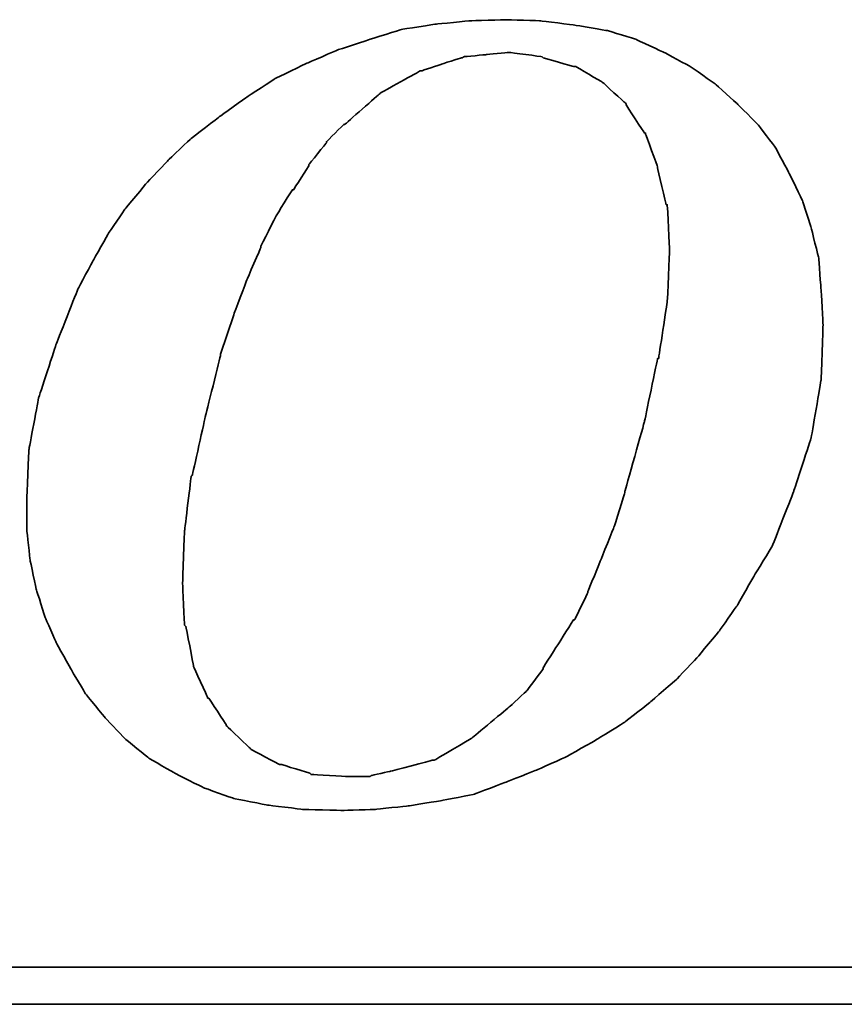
# Model space of a CAD drawing. Header units: millimetres. Extents: x -4 to 1317, y 21 to 605.
# Tile 45 of 52: x 102.157 to 102.805, y 59.707 to 60.48. Entities that reach past the tile are written whole.
import ezdxf

# ---------------------------------------------------------------- set-up
doc = ezdxf.new("R2010")
doc.units = ezdxf.units.MM
doc.layers.add('DIM', color=4, linetype='CONTINUOUS')
doc.layers.add('layer 1', color=7, linetype='CONTINUOUS')

# ---------------------------------------------------------------- blocks, each defined once
blk = doc.blocks.new('TBI MOTION logo(完整正式版)')
at = {"layer": 'layer 1', "color": 22, "lineweight": 35}
for points, knots in [([(35.79625, -6.98375), (35.79625, -6.98375), (36.23125, -7.43875), (36.23125, -7.43875), (36.23125, -7.43875), (36.23125, -7.43875), (36.75625, -7.87125), (36.75625, -7.87125), (36.75625, -7.87125), (36.75625, -7.87125), (37.33125, -8.20375), (37.33125, -8.20375), (37.33125, -8.20375), (37.33125, -8.20375), (37.95625, -8.51875), (37.95625, -8.51875), (37.95625, -8.51875), (37.95625, -8.51875), (38.62625, -8.75875), (38.62625, -8.75875), (38.62625, -8.75875), (38.62625, -8.75875), (39.37125, -8.90375), (39.37125, -8.90375), (39.37125, -8.90375), (39.37125, -8.90375), (40.14125, -8.99875), (40.14125, -8.99875), (40.14125, -8.99875), (40.14125, -8.99875), (41.02625, -9.02375), (41.02625, -9.02375), (41.02625, -9.02375), (41.02625, -9.02375), (41.74625, -8.99875), (41.74625, -8.99875), (41.74625, -8.99875), (41.74625, -8.99875), (42.46625, -8.92375), (42.46625, -8.92375), (42.46625, -8.92375), (42.46625, -8.92375), (43.21125, -8.80625), (43.21125, -8.80625), (43.21125, -8.80625), (43.21125, -8.80625), (43.93125, -8.66375), (43.93125, -8.66375), (43.93125, -8.66375), (43.93125, -8.66375), (44.62625, -8.39875), (44.62625, -8.39875), (44.62625, -8.39875), (44.62625, -8.39875), (45.29625, -8.13375), (45.29625, -8.13375), (45.29625, -8.13375), (45.29625, -8.13375), (45.94625, -7.84375), (45.94625, -7.84375), (45.94625, -7.84375), (45.94625, -7.84375), (46.61625, -7.46375), (46.61625, -7.46375), (46.61625, -7.46375), (46.61625, -7.46375), (47.24125, -7.07875), (47.24125, -7.07875), (47.24125, -7.07875), (47.24125, -7.07875), (47.81625, -6.62375), (47.81625, -6.62375), (47.81625, -6.62375), (47.81625, -6.62375), (48.36875, -6.14375), (48.36875, -6.14375), (48.36875, -6.14375), (48.36875, -6.14375), (48.84625, -5.64125), (48.84625, -5.64125), (48.84625, -5.64125), (48.84625, -5.64125), (49.32625, -5.06375), (49.32625, -5.06375), (49.32625, -5.06375), (49.32625, -5.06375), (49.71125, -4.51374), (49.71125, -4.51374), (49.71125, -4.51374), (49.71125, -4.51374), (50.09625, -3.83874), (50.09625, -3.83874), (50.09625, -3.83874), (50.09625, -3.83874), (50.48125, -3.21374), (50.48125, -3.21374), (50.48125, -3.21374), (50.48125, -3.21374), (50.96125, -1.99125), (50.96125, -1.99125), (50.96125, -1.99125), (50.96125, -1.99125), (51.34375, -0.81875), (51.34375, -0.81875), (51.34375, -0.81875), (51.34375, -0.81875), (51.56125, 0.45624), (51.56125, 0.45624), (51.56125, 0.45624), (51.56125, 0.45624), (51.60625, 1.67624), (51.60625, 1.67624), (51.60625, 1.67624), (51.60625, 1.67624), (51.56125, 2.44625), (51.56125, 2.44625), (51.56125, 2.44625), (51.56125, 2.44625), (51.51125, 3.14125), (51.51125, 3.14125), (51.51125, 3.14125), (51.51125, 3.14125), (51.34375, 3.81125), (51.34375, 3.81125), (51.34375, 3.81125), (51.34375, 3.81125), (51.15125, 4.41125), (51.15125, 4.41125), (51.15125, 4.41125), (51.15125, 4.41125), (50.86125, 5.01125), (50.86125, 5.01125), (50.86125, 5.01125), (50.86125, 5.01125), (50.55125, 5.58875), (50.55125, 5.58875), (50.55125, 5.58875), (50.55125, 5.58875), (50.16625, 6.09125), (50.16625, 6.09125), (50.16625, 6.09125), (50.16625, 6.09125), (49.71125, 6.54875), (49.71125, 6.54875), (49.71125, 6.54875), (49.71125, 6.54875), (49.23125, 6.98125), (49.23125, 6.98125), (49.23125, 6.98125), (49.23125, 6.98125), (48.67875, 7.36625), (48.67875, 7.36625), (48.67875, 7.36625), (48.67875, 7.36625), (48.10375, 7.67625), (48.10375, 7.67625), (48.10375, 7.67625), (48.10375, 7.67625), (47.48125, 7.96375), (47.48125, 7.96375), (47.48125, 7.96375), (47.48125, 7.96375), (46.85625, 8.15625), (46.85625, 8.15625), (46.85625, 8.15625), (46.85625, 8.15625), (46.13625, 8.27624), (46.13625, 8.27624), (46.13625, 8.27624), (46.13625, 8.27624), (45.39125, 8.37125), (45.39125, 8.37125), (45.39125, 8.37125), (45.39125, 8.37125), (44.62625, 8.39624), (44.62625, 8.39624), (44.62625, 8.39624), (44.62625, 8.39624), (43.83625, 8.37125), (43.83625, 8.37125), (43.83625, 8.37125), (43.83625, 8.37125), (43.09125, 8.30125), (43.09125, 8.30125), (43.09125, 8.30125), (43.09125, 8.30125), (42.32125, 8.18125), (42.32125, 8.18125), (42.32125, 8.18125), (42.32125, 8.18125), (41.62875, 7.96375), (41.62875, 7.96375), (41.62875, 7.96375), (41.62875, 7.96375), (40.90625, 7.72625), (40.90625, 7.72625), (40.90625, 7.72625), (40.90625, 7.72625), (40.23624, 7.43625), (40.23624, 7.43625), (40.23624, 7.43625), (40.23624, 7.43625), (39.54124, 7.10125), (39.54124, 7.10125), (39.54124, 7.10125), (39.54124, 7.10125), (38.91625, 6.69125), (38.91625, 6.69125), (38.91625, 6.69125), (38.91625, 6.69125), (38.31625, 6.26125), (38.31625, 6.26125), (38.31625, 6.26125), (38.31625, 6.26125), (37.69125, 5.78125), (37.69125, 5.78125), (37.69125, 5.78125), (37.69125, 5.78125), (37.18625, 5.30125), (37.18625, 5.30125), (37.18625, 5.30125), (37.18625, 5.30125), (36.70625, 4.79624), (36.70625, 4.79624), (36.70625, 4.79624), (36.70625, 4.79624), (36.23125, 4.22125), (36.23125, 4.22125), (36.23125, 4.22125), (36.23125, 4.22125), (35.87124, 3.69375), (35.87124, 3.69375), (35.87124, 3.69375), (35.87124, 3.69375), (35.53125, 3.09125), (35.53125, 3.09125), (35.53125, 3.09125), (35.53125, 3.09125), (35.19875, 2.47125), (35.19875, 2.47125), (35.19875, 2.47125), (35.19875, 2.47125), (34.71625, 1.24625), (34.71625, 1.24625), (34.71625, 1.24625), (34.71625, 1.24625), (34.33125, 0.06874), (34.33125, 0.06874), (34.33125, 0.06874), (34.33125, 0.06874), (34.11625, -1.07875), (34.11625, -1.07875), (34.11625, -1.07875), (34.11625, -1.07875), (34.07125, -2.15875), (34.07125, -2.15875), (34.07125, -2.15875), (34.07125, -2.15875), (34.07125, -2.85375), (34.07125, -2.85375), (34.07125, -2.85375), (34.07125, -2.85375), (34.14125, -3.50375), (34.14125, -3.50375), (34.14125, -3.50375), (34.14125, -3.50375), (34.28625, -4.17375), (34.28625, -4.17375), (34.28625, -4.17375), (34.28625, -4.17375), (34.47625, -4.77624), (34.47625, -4.77624), (34.47625, -4.77624), (34.47625, -4.77624), (34.71625, -5.32625), (34.71625, -5.32625), (34.71625, -5.32625), (34.71625, -5.32625), (35.05375, -5.92875), (35.05375, -5.92875), (35.05375, -5.92875), (35.05375, -5.92875), (35.36375, -6.45375), (35.36375, -6.45375), (35.36375, -6.45375), (35.36375, -6.45375), (35.79625, -6.98375), (35.79625, -6.98375)], [0, 0, 0, 0, 0.01388889, 0.01388889, 0.01388889, 0.0138889, 0.02777778, 0.02777778, 0.02777778, 0.02777779, 0.04166667, 0.04166667, 0.04166667, 0.04166668, 0.05555556, 0.05555556, 0.05555556, 0.05555557, 0.06944444, 0.06944444, 0.06944444, 0.06944445, 0.08333333, 0.08333333, 0.08333333, 0.08333334, 0.09722222, 0.09722222, 0.09722222, 0.09722223, 0.11111111, 0.11111111, 0.11111111, 0.11111112, 0.125, 0.125, 0.125, 0.12500001, 0.13888889, 0.13888889, 0.13888889, 0.1388889, 0.15277778, 0.15277778, 0.15277778, 0.15277779, 0.16666667, 0.16666667, 0.16666667, 0.16666668, 0.18055556, 0.18055556, 0.18055556, 0.18055557, 0.19444444, 0.19444444, 0.19444444, 0.19444445, 0.20833333, 0.20833333, 0.20833333, 0.20833334, 0.22222222, 0.22222222, 0.22222222, 0.22222223, 0.23611111, 0.23611111, 0.23611111, 0.23611112, 0.25, 0.25, 0.25, 0.25000001, 0.26388889, 0.26388889, 0.26388889, 0.2638889, 0.27777778, 0.27777778, 0.27777778, 0.27777779, 0.29166667, 0.29166667, 0.29166667, 0.29166668, 0.30555556, 0.30555556, 0.30555556, 0.30555557, 0.31944444, 0.31944444, 0.31944444, 0.31944445, 0.33333333, 0.33333333, 0.33333333, 0.33333334, 0.34722222, 0.34722222, 0.34722222, 0.34722223, 0.36111111, 0.36111111, 0.36111111, 0.36111112, 0.375, 0.375, 0.375, 0.37500001, 0.38888889, 0.38888889, 0.38888889, 0.3888889, 0.40277778, 0.40277778, 0.40277778, 0.40277779, 0.41666667, 0.41666667, 0.41666667, 0.41666668, 0.43055556, 0.43055556, 0.43055556, 0.43055557, 0.44444444, 0.44444444, 0.44444444, 0.44444445, 0.45833333, 0.45833333, 0.45833333, 0.45833334, 0.47222222, 0.47222222, 0.47222222, 0.47222223, 0.48611111, 0.48611111, 0.48611111, 0.48611112, 0.5, 0.5, 0.5, 0.50000001, 0.51388889, 0.51388889, 0.51388889, 0.5138889, 0.52777778, 0.52777778, 0.52777778, 0.52777779, 0.54166667, 0.54166667, 0.54166667, 0.54166668, 0.55555556, 0.55555556, 0.55555556, 0.55555557, 0.56944444, 0.56944444, 0.56944444, 0.56944445, 0.58333333, 0.58333333, 0.58333333, 0.58333334, 0.59722222, 0.59722222, 0.59722222, 0.59722223, 0.61111111, 0.61111111, 0.61111111, 0.61111112, 0.625, 0.625, 0.625, 0.62500001, 0.63888889, 0.63888889, 0.63888889, 0.6388889, 0.65277778, 0.65277778, 0.65277778, 0.65277779, 0.66666667, 0.66666667, 0.66666667, 0.66666668, 0.68055556, 0.68055556, 0.68055556, 0.68055557, 0.69444444, 0.69444444, 0.69444444, 0.69444445, 0.70833333, 0.70833333, 0.70833333, 0.70833334, 0.72222222, 0.72222222, 0.72222222, 0.72222223, 0.73611111, 0.73611111, 0.73611111, 0.73611112, 0.75, 0.75, 0.75, 0.75000001, 0.76388889, 0.76388889, 0.76388889, 0.7638889, 0.77777778, 0.77777778, 0.77777778, 0.77777779, 0.79166667, 0.79166667, 0.79166667, 0.79166668, 0.80555556, 0.80555556, 0.80555556, 0.80555557, 0.81944444, 0.81944444, 0.81944444, 0.81944445, 0.83333333, 0.83333333, 0.83333333, 0.83333334, 0.84722222, 0.84722222, 0.84722222, 0.84722223, 0.86111111, 0.86111111, 0.86111111, 0.86111112, 0.875, 0.875, 0.875, 0.87500001, 0.88888889, 0.88888889, 0.88888889, 0.8888889, 0.90277778, 0.90277778, 0.90277778, 0.90277779, 0.91666667, 0.91666667, 0.91666667, 0.91666668, 0.93055556, 0.93055556, 0.93055556, 0.93055557, 0.94444444, 0.94444444, 0.94444444, 0.94444445, 0.95833333, 0.95833333, 0.95833333, 0.95833334, 0.97222222, 0.97222222, 0.97222222, 0.97222223, 0.98611111, 0.98611111, 0.98611111, 0.98611112, 1, 1, 1, 1]), ([(38.33875, 1.03124), (38.33875, 1.03124), (38.62625, 1.89625), (38.62625, 1.89625), (38.62625, 1.89625), (38.62625, 1.89625), (38.91625, 2.66375), (38.91625, 2.66375), (38.91625, 2.66375), (38.91625, 2.66375), (39.22625, 3.38125), (39.22625, 3.38125), (39.22625, 3.38125), (39.22625, 3.38125), (39.22625, 3.40624), (39.22625, 3.40624), (39.22625, 3.40624), (39.22625, 3.40624), (39.56124, 4.07624), (39.56124, 4.07624), (39.56124, 4.07624), (39.56124, 4.07624), (39.92125, 4.65125), (39.92125, 4.65125), (39.92125, 4.65125), (39.92125, 4.65125), (39.94625, 4.65125), (39.94625, 4.65125), (39.94625, 4.65125), (39.94625, 4.65125), (40.28125, 5.17875), (40.28125, 5.17875), (40.28125, 5.17875), (40.28125, 5.17875), (40.28125, 5.20375), (40.28125, 5.20375), (40.28125, 5.20375), (40.28125, 5.20375), (40.66875, 5.68625), (40.66875, 5.68625), (40.66875, 5.68625), (40.66875, 5.68625), (40.66875, 5.70625), (40.66875, 5.70625), (40.66875, 5.70625), (40.66875, 5.70625), (41.05124, 6.09125), (41.05124, 6.09125), (41.05124, 6.09125), (41.05124, 6.09125), (41.07625, 6.09125), (41.07625, 6.09125), (41.07625, 6.09125), (41.07625, 6.09125), (41.84125, 6.76625), (41.84125, 6.76625), (41.84125, 6.76625), (41.84125, 6.76625), (41.86625, 6.78625), (41.86625, 6.78625), (41.86625, 6.78625), (41.86625, 6.78625), (42.73125, 7.26624), (42.73125, 7.26624), (42.73125, 7.26624), (42.73125, 7.26624), (42.75625, 7.26624), (42.75625, 7.26624), (42.75625, 7.26624), (42.75625, 7.26624), (43.18625, 7.41125), (43.18625, 7.41125), (43.18625, 7.41125), (43.18625, 7.41125), (43.64125, 7.55625), (43.64125, 7.55625), (43.64125, 7.55625), (43.64125, 7.55625), (43.66625, 7.55625), (43.66625, 7.55625), (43.66625, 7.55625), (43.66625, 7.55625), (43.69125, 7.58124), (43.69125, 7.58124), (43.69125, 7.58124), (43.69125, 7.58124), (44.19125, 7.62625), (44.19125, 7.62625), (44.19125, 7.62625), (44.19125, 7.62625), (44.67125, 7.67625), (44.67125, 7.67625), (44.67125, 7.67625), (44.67125, 7.67625), (44.69625, 7.67625), (44.69625, 7.67625), (44.69625, 7.67625), (44.69625, 7.67625), (45.41875, 7.58124), (45.41875, 7.58124), (45.41875, 7.58124), (45.41875, 7.58124), (45.44125, 7.55625), (45.44125, 7.55625), (45.44125, 7.55625), (45.44125, 7.55625), (46.11125, 7.36625), (46.11125, 7.36625), (46.11125, 7.36625), (46.11125, 7.36625), (46.13625, 7.36625), (46.13625, 7.36625), (46.13625, 7.36625), (46.13625, 7.36625), (46.15875, 7.36625), (46.15875, 7.36625), (46.15875, 7.36625), (46.15875, 7.36625), (46.73625, 7.02624), (46.73625, 7.02624), (46.73625, 7.02624), (46.73625, 7.02624), (46.76125, 7.00624), (46.76125, 7.00624), (46.76125, 7.00624), (46.76125, 7.00624), (47.24125, 6.57124), (47.24125, 6.57124), (47.24125, 6.57124), (47.24125, 6.57124), (47.26625, 6.54875), (47.26625, 6.54875), (47.26625, 6.54875), (47.26625, 6.54875), (47.26625, 6.52375), (47.26625, 6.52375), (47.26625, 6.52375), (47.26625, 6.52375), (47.67375, 5.89875), (47.67375, 5.89875), (47.67375, 5.89875), (47.67375, 5.89875), (47.69625, 5.89875), (47.69625, 5.89875), (47.69625, 5.89875), (47.69625, 5.89875), (47.69625, 5.87625), (47.69625, 5.87625), (47.69625, 5.87625), (47.69625, 5.87625), (47.96125, 5.15625), (47.96125, 5.15625), (47.96125, 5.15625), (47.96125, 5.15625), (47.96125, 5.13125), (47.96125, 5.13125), (47.96125, 5.13125), (47.96125, 5.13125), (48.15125, 4.31875), (48.15125, 4.31875), (48.15125, 4.31875), (48.15125, 4.31875), (48.17625, 4.31875), (48.17625, 4.31875), (48.17625, 4.31875), (48.17625, 4.31875), (48.17625, 4.29125), (48.17625, 4.29125), (48.17625, 4.29125), (48.17625, 4.29125), (48.22625, 3.33125), (48.22625, 3.33125), (48.22625, 3.33125), (48.22625, 3.33125), (48.22625, 3.30875), (48.22625, 3.30875), (48.22625, 3.30875), (48.22625, 3.30875), (48.17625, 2.20624), (48.17625, 2.20624), (48.17625, 2.20624), (48.17625, 2.20624), (48.17625, 2.18124), (48.17625, 2.18124), (48.17625, 2.18124), (48.17625, 2.18124), (47.98375, 0.93624), (47.98375, 0.93624), (47.98375, 0.93624), (47.98375, 0.93624), (47.96125, 0.93624), (47.96125, 0.93624), (47.96125, 0.93624), (47.96125, 0.93624), (47.67375, -0.45874), (47.67375, -0.45874), (47.67375, -0.45874), (47.67375, -0.45874), (47.24125, -1.99125), (47.24125, -1.99125), (47.24125, -1.99125), (47.24125, -1.99125), (47.24125, -2.01874), (47.24125, -2.01874), (47.24125, -2.01874), (47.24125, -2.01874), (47.00125, -2.78375), (47.00125, -2.78375), (47.00125, -2.78375), (47.00125, -2.78375), (46.71125, -3.50375), (46.71125, -3.50375), (46.71125, -3.50375), (46.71125, -3.50375), (46.42625, -4.19875), (46.42625, -4.19875), (46.42625, -4.19875), (46.42625, -4.19875), (46.42625, -4.22375), (46.42625, -4.22375), (46.42625, -4.22375), (46.42625, -4.22375), (46.13625, -4.82374), (46.13625, -4.82374), (46.13625, -4.82374), (46.13625, -4.82374), (46.11125, -4.82374), (46.11125, -4.82374), (46.11125, -4.82374), (46.11125, -4.82374), (45.77625, -5.35125), (45.77625, -5.35125), (45.77625, -5.35125), (45.77625, -5.35125), (45.44125, -5.87875), (45.44125, -5.87875), (45.44125, -5.87875), (45.44125, -5.87875), (45.44125, -5.90375), (45.44125, -5.90375), (45.44125, -5.90375), (45.44125, -5.90375), (45.10625, -6.35875), (45.10625, -6.35875), (45.10625, -6.35875), (45.10625, -6.35875), (45.08125, -6.38375), (45.08125, -6.38375), (45.08125, -6.38375), (45.08125, -6.38375), (44.69625, -6.74375), (44.69625, -6.74375), (44.69625, -6.74375), (44.69625, -6.74375), (43.88375, -7.41625), (43.88375, -7.41625), (43.88375, -7.41625), (43.88375, -7.41625), (43.85625, -7.43875), (43.85625, -7.43875), (43.85625, -7.43875), (43.85625, -7.43875), (43.04125, -7.91875), (43.04125, -7.91875), (43.04125, -7.91875), (43.04125, -7.91875), (43.01625, -7.91875), (43.01625, -7.91875), (43.01625, -7.91875), (43.01625, -7.91875), (42.99625, -7.91875), (42.99625, -7.91875), (42.99625, -7.91875), (42.99625, -7.91875), (42.08125, -8.15875), (42.08125, -8.15875), (42.08125, -8.15875), (42.08125, -8.15875), (41.65125, -8.25625), (41.65125, -8.25625), (41.65125, -8.25625), (41.65125, -8.25625), (41.62875, -8.27875), (41.62875, -8.27875), (41.62875, -8.27875), (41.62875, -8.27875), (41.60125, -8.27875), (41.60125, -8.27875), (41.60125, -8.27875), (41.60125, -8.27875), (41.12125, -8.27875), (41.12125, -8.27875), (41.12125, -8.27875), (41.12125, -8.27875), (40.35624, -8.23125), (40.35624, -8.23125), (40.35624, -8.23125), (40.35624, -8.23125), (40.33125, -8.23125), (40.33125, -8.23125), (40.33125, -8.23125), (40.33125, -8.23125), (40.30625, -8.20375), (40.30625, -8.20375), (40.30625, -8.20375), (40.30625, -8.20375), (39.68375, -8.01375), (39.68375, -8.01375), (39.68375, -8.01375), (39.68375, -8.01375), (39.66124, -8.01375), (39.66124, -8.01375), (39.66124, -8.01375), (39.66124, -8.01375), (39.63625, -8.01375), (39.63625, -8.01375), (39.63625, -8.01375), (39.63625, -8.01375), (39.01125, -7.67875), (39.01125, -7.67875), (39.01125, -7.67875), (39.01125, -7.67875), (38.98875, -7.65375), (38.98875, -7.65375), (38.98875, -7.65375), (38.98875, -7.65375), (38.48625, -7.17375), (38.48625, -7.17375), (38.48625, -7.17375), (38.48625, -7.17375), (38.45875, -7.14875), (38.45875, -7.14875), (38.45875, -7.14875), (38.45875, -7.14875), (38.45875, -7.12875), (38.45875, -7.12875), (38.45875, -7.12875), (38.45875, -7.12875), (38.07625, -6.54875), (38.07625, -6.54875), (38.07625, -6.54875), (38.07625, -6.54875), (38.05125, -6.54875), (38.05125, -6.54875), (38.05125, -6.54875), (38.05125, -6.54875), (38.05125, -6.52875), (38.05125, -6.52875), (38.05125, -6.52875), (38.05125, -6.52875), (37.74125, -5.85375), (37.74125, -5.85375), (37.74125, -5.85375), (37.74125, -5.85375), (37.74125, -5.82875), (37.74125, -5.82875), (37.74125, -5.82875), (37.74125, -5.82875), (37.57375, -4.96875), (37.57375, -4.96875), (37.57375, -4.96875), (37.57375, -4.96875), (37.54625, -4.94375), (37.54625, -4.94375), (37.54625, -4.94375), (37.54625, -4.94375), (37.50125, -4.03375), (37.50125, -4.03375), (37.50125, -4.03375), (37.50125, -4.03375), (37.50125, -4.00875), (37.50125, -4.00875), (37.50125, -4.00875), (37.50125, -4.00875), (37.54625, -2.85375), (37.54625, -2.85375), (37.54625, -2.85375), (37.54625, -2.85375), (37.69125, -1.65875), (37.69125, -1.65875), (37.69125, -1.65875), (37.69125, -1.65875), (37.71624, -1.63375), (37.71624, -1.63375), (37.71624, -1.63375), (37.71624, -1.63375), (38.00375, -0.33875), (38.00375, -0.33875), (38.00375, -0.33875), (38.00375, -0.33875), (38.33875, 1.00624), (38.33875, 1.00624), (38.33875, 1.00624), (38.33875, 1.00624), (38.33875, 1.03124), (38.33875, 1.03124)], [0, 0, 0, 0, 0.01010101, 0.01010101, 0.01010101, 0.01010102, 0.02020202, 0.02020202, 0.02020202, 0.02020203, 0.03030303, 0.03030303, 0.03030303, 0.03030304, 0.04040404, 0.04040404, 0.04040404, 0.04040405, 0.05050505, 0.05050505, 0.05050505, 0.05050506, 0.06060606, 0.06060606, 0.06060606, 0.06060607, 0.07070707, 0.07070707, 0.07070707, 0.07070708, 0.08080808, 0.08080808, 0.08080808, 0.08080809, 0.09090909, 0.09090909, 0.09090909, 0.0909091, 0.1010101, 0.1010101, 0.1010101, 0.10101011, 0.11111111, 0.11111111, 0.11111111, 0.11111112, 0.12121212, 0.12121212, 0.12121212, 0.12121213, 0.13131313, 0.13131313, 0.13131313, 0.13131314, 0.14141414, 0.14141414, 0.14141414, 0.14141415, 0.15151515, 0.15151515, 0.15151515, 0.15151516, 0.16161616, 0.16161616, 0.16161616, 0.16161617, 0.17171717, 0.17171717, 0.17171717, 0.17171718, 0.18181818, 0.18181818, 0.18181818, 0.18181819, 0.19191919, 0.19191919, 0.19191919, 0.1919192, 0.2020202, 0.2020202, 0.2020202, 0.20202021, 0.21212121, 0.21212121, 0.21212121, 0.21212122, 0.22222222, 0.22222222, 0.22222222, 0.22222223, 0.23232323, 0.23232323, 0.23232323, 0.23232324, 0.24242424, 0.24242424, 0.24242424, 0.24242425, 0.25252525, 0.25252525, 0.25252525, 0.25252526, 0.26262626, 0.26262626, 0.26262626, 0.26262627, 0.27272727, 0.27272727, 0.27272727, 0.27272728, 0.28282828, 0.28282828, 0.28282828, 0.28282829, 0.29292929, 0.29292929, 0.29292929, 0.2929293, 0.3030303, 0.3030303, 0.3030303, 0.30303031, 0.31313131, 0.31313131, 0.31313131, 0.31313132, 0.32323232, 0.32323232, 0.32323232, 0.32323233, 0.33333333, 0.33333333, 0.33333333, 0.33333334, 0.34343434, 0.34343434, 0.34343434, 0.34343435, 0.35353535, 0.35353535, 0.35353535, 0.35353536, 0.36363636, 0.36363636, 0.36363636, 0.36363637, 0.37373737, 0.37373737, 0.37373737, 0.37373738, 0.38383838, 0.38383838, 0.38383838, 0.38383839, 0.39393939, 0.39393939, 0.39393939, 0.3939394, 0.4040404, 0.4040404, 0.4040404, 0.40404041, 0.41414141, 0.41414141, 0.41414141, 0.41414142, 0.42424242, 0.42424242, 0.42424242, 0.42424243, 0.43434343, 0.43434343, 0.43434343, 0.43434344, 0.44444444, 0.44444444, 0.44444444, 0.44444445, 0.45454545, 0.45454545, 0.45454545, 0.45454546, 0.46464646, 0.46464646, 0.46464646, 0.46464647, 0.47474747, 0.47474747, 0.47474747, 0.47474748, 0.48484848, 0.48484848, 0.48484848, 0.48484849, 0.49494949, 0.49494949, 0.49494949, 0.4949495, 0.50505051, 0.50505051, 0.50505051, 0.50505052, 0.51515152, 0.51515152, 0.51515152, 0.51515153, 0.52525253, 0.52525253, 0.52525253, 0.52525254, 0.53535354, 0.53535354, 0.53535354, 0.53535355, 0.54545455, 0.54545455, 0.54545455, 0.54545456, 0.55555556, 0.55555556, 0.55555556, 0.55555557, 0.56565657, 0.56565657, 0.56565657, 0.56565658, 0.57575758, 0.57575758, 0.57575758, 0.57575759, 0.58585859, 0.58585859, 0.58585859, 0.5858586, 0.5959596, 0.5959596, 0.5959596, 0.59595961, 0.60606061, 0.60606061, 0.60606061, 0.60606062, 0.61616162, 0.61616162, 0.61616162, 0.61616163, 0.62626263, 0.62626263, 0.62626263, 0.62626264, 0.63636364, 0.63636364, 0.63636364, 0.63636365, 0.64646465, 0.64646465, 0.64646465, 0.64646466, 0.65656566, 0.65656566, 0.65656566, 0.65656567, 0.66666667, 0.66666667, 0.66666667, 0.66666668, 0.67676768, 0.67676768, 0.67676768, 0.67676769, 0.68686869, 0.68686869, 0.68686869, 0.6868687, 0.6969697, 0.6969697, 0.6969697, 0.69696971, 0.70707071, 0.70707071, 0.70707071, 0.70707072, 0.71717172, 0.71717172, 0.71717172, 0.71717173, 0.72727273, 0.72727273, 0.72727273, 0.72727274, 0.73737374, 0.73737374, 0.73737374, 0.73737375, 0.74747475, 0.74747475, 0.74747475, 0.74747476, 0.75757576, 0.75757576, 0.75757576, 0.75757577, 0.76767677, 0.76767677, 0.76767677, 0.76767678, 0.77777778, 0.77777778, 0.77777778, 0.77777779, 0.78787879, 0.78787879, 0.78787879, 0.7878788, 0.7979798, 0.7979798, 0.7979798, 0.79797981, 0.80808081, 0.80808081, 0.80808081, 0.80808082, 0.81818182, 0.81818182, 0.81818182, 0.81818183, 0.82828283, 0.82828283, 0.82828283, 0.82828284, 0.83838384, 0.83838384, 0.83838384, 0.83838385, 0.84848485, 0.84848485, 0.84848485, 0.84848486, 0.85858586, 0.85858586, 0.85858586, 0.85858587, 0.86868687, 0.86868687, 0.86868687, 0.86868688, 0.87878788, 0.87878788, 0.87878788, 0.87878789, 0.88888889, 0.88888889, 0.88888889, 0.8888889, 0.8989899, 0.8989899, 0.8989899, 0.89898991, 0.90909091, 0.90909091, 0.90909091, 0.90909092, 0.91919192, 0.91919192, 0.91919192, 0.91919193, 0.92929293, 0.92929293, 0.92929293, 0.92929294, 0.93939394, 0.93939394, 0.93939394, 0.93939395, 0.94949495, 0.94949495, 0.94949495, 0.94949496, 0.95959596, 0.95959596, 0.95959596, 0.95959597, 0.96969697, 0.96969697, 0.96969697, 0.96969698, 0.97979798, 0.97979798, 0.97979798, 0.97979799, 0.98989899, 0.98989899, 0.98989899, 0.989899, 1, 1, 1, 1]), ([(75.90875, -9.47875), (75.90875, -9.47875), (75.90875, -12.28625), (75.90875, -12.28625), (75.90875, -12.28625), (75.90875, -12.28625), (75.90875, -12.47875), (75.90875, -12.47875), (75.90875, -12.47875), (75.90875, -12.47875), (75.71625, -12.47875), (75.71625, -12.47875), (75.71625, -12.47875), (75.71625, -12.47875), (-88.32875, -12.47875), (-88.32875, -12.47875), (-88.32875, -12.47875), (-88.32875, -12.47875), (-88.32875, -13.29375), (-88.32875, -13.29375), (-88.32875, -13.29375), (-88.32875, -13.29375), (82.89125, -13.29375), (82.89125, -13.29375), (82.89125, -13.29375), (82.89125, -13.29375), (75.90875, -9.47875), (75.90875, -9.47875)], [0, 0, 0, 0, 0.14285714, 0.14285714, 0.14285714, 0.14285715, 0.28571429, 0.28571429, 0.28571429, 0.2857143, 0.42857143, 0.42857143, 0.42857143, 0.42857144, 0.57142857, 0.57142857, 0.57142857, 0.57142858, 0.71428571, 0.71428571, 0.71428571, 0.71428572, 0.85714286, 0.85714286, 0.85714286, 0.85714287, 1, 1, 1, 1])]:
    blk.add_open_spline(points, degree=3, knots=knots, dxfattribs=at)

msp = doc.modelspace()

# ---------------------------------------------------------------- block references
at = {"layer": 'DIM', "color": 7, "xscale": 0.0356399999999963, "yscale": 0.0356399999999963, "zscale": 0.0356399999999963}
msp.add_blockref('TBI MOTION logo(完整正式版)', (100.9487, 60.18081), dxfattribs=at)

doc.saveas('drawing.dxf')
